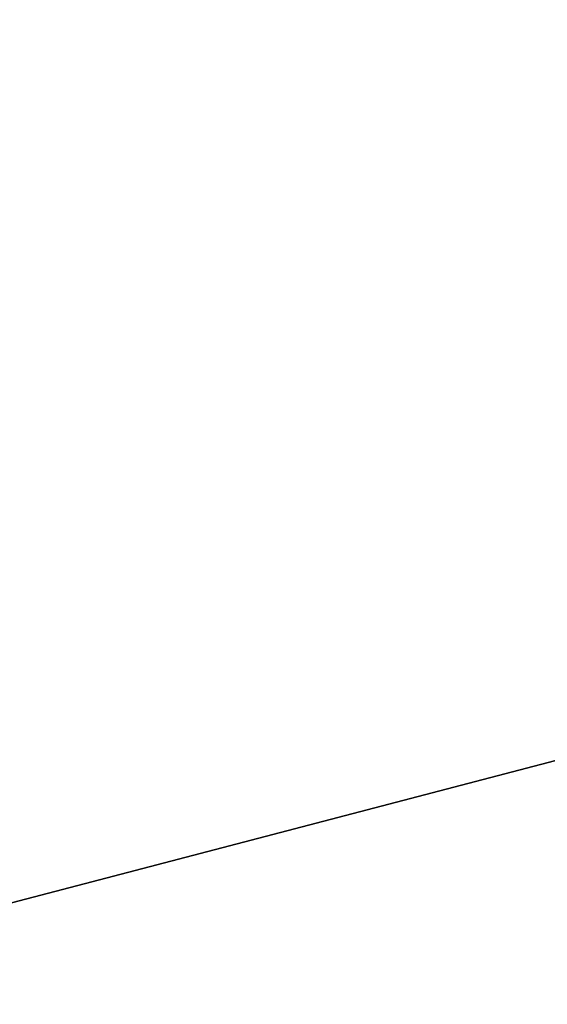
# Model space of a CAD drawing. Header units: millimetres. Extents: x -83 to 676, y -83 to 676.
# Tile 197 of 256: x 523.9862 to 524.052, y 157.1103 to 157.2332. Entities that reach past the tile are written whole.
import ezdxf

# ---------------------------------------------------------------- set-up
doc = ezdxf.new("R2010")
doc.units = ezdxf.units.MM
doc.header["$MEASUREMENT"] = 0
doc.layers.add('IGES level 0', color=7, linetype='Continuous', true_color=0xff7878)

msp = doc.modelspace()

# ---------------------------------------------------------------- linework, layer by layer
at = {"layer": 'IGES level 0', "color": 171, "true_color": 0x6666ff}
for p, q in [((526.04856, 157.66235, 76.7), (523.71803, 157.05317, 76.7)), ((526.04856, 157.66235, 77.2), (523.75262, 157.06222, 77.2)), ((526.04856, 157.66235, 76.2), (523.75262, 157.06222, 76.2)), ((526.04856, 157.66235, 76.2), (523.75262, 157.06222, 76.2)), ((523.75262, 157.06222, 77.2), (526.04856, 157.66235, 77.2))]:
    msp.add_line(p, q, dxfattribs=at)

doc.saveas('drawing.dxf')
